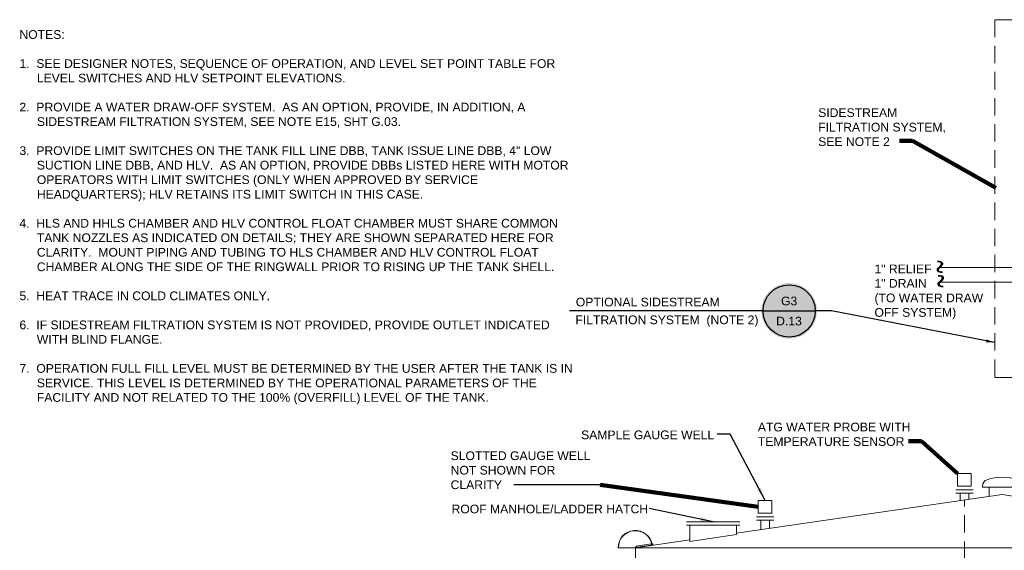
# Model space of a CAD drawing. Header units: inches. Extents: x 1104.5 to 1134, y 188.2 to 206.9.
# Tile 2 of 4: x 1105 to 1119.1, y 199.2 to 206.9. Entities that reach past the tile are written whole.
import ezdxf
from ezdxf.enums import TextEntityAlignment as Align

# ---------------------------------------------------------------- set-up
doc = ezdxf.new("R2010")
doc.units = ezdxf.units.IN
doc.header["$MEASUREMENT"] = 0
doc.linetypes.add('( Dashed )', pattern=[9, 6, -3])
doc.linetypes.add('HIDDEN', pattern=[0.375, 0.25, -0.125])
for name, color, linetype, lineweight in [('G-ANNO-MASK', 1, 'Continuous', 0), ('G-ANNO-NOTE', 4, 'Continuous', 30), ('G-ANNO-TEXT', 2, 'Continuous', 30), ('G-GRID-COOR', 2, 'Continuous', 13), ('G-GRID-IDEN', 3, 'Continuous', 13), ('M-DETL LGHT', 3, 'Continuous', 0), ('M-DETL-LGHT', 3, 'Continuous', 0), ('M-DETL-MEDM', 5, 'Continuous', 0)]:
    doc.layers.add(name, color=color, linetype=linetype, lineweight=lineweight)
doc.styles.add('AEC_AC_40Text-LeftTop_FullScale', font='arial.ttf', dxfattribs={"height": 0.125})
doc.styles.add('Arial', font='arial.ttf')
doc.styles.add('ROMANS', font='romans.shx', dxfattribs={"width": 0.8, "height": 1.5})
doc.dimstyles.new('AEC_AC_40_Notes_FullScale', dxfattribs={"dimtxt": 0.125, "dimasz": 0.1875, "dimexe": 0.0625, "dimexo": 0.0625, "dimgap": 0.0625, "dimtad": 1, "dimjust": 1, "dimdec": 3, "dimzin": 15, "dimdsep": 46, "dimlunit": 5, "dimtxsty": 'AEC_AC_40Text-LeftTop_FullScale', "dimcen": 0.09, "dimclrd": 256, "dimclre": 256, "dimazin": 2, "dimtfac": 0.7, "dimtdec": 3, "dimtmove": 1, "dimatfit": 1, "dimfxl": 1, "dimfrac": 1, "dimtolj": 1, "dimtzin": 15, "dimlwd": 30, "dimlwe": 30, "dimarcsym": 0})
doc.dimstyles.new('ARIAL', dxfattribs={"dimtxt": 0.125, "dimasz": 0.125, "dimexe": 0.0625, "dimexo": 0.0625, "dimgap": 0.0625, "dimtad": 1, "dimtoh": 1, "dimdec": 4, "dimzin": 3, "dimdsep": 46, "dimlunit": 4, "dimtxsty": 'Arial', "dimcen": 0.0625, "dimclrd": 30, "dimclre": 30, "dimclrt": 256, "dimadec": 0, "dimazin": 0, "dimtfac": 1, "dimtdec": 4, "dimtmove": 2, "dimatfit": 3, "dimfxl": 1, "dimtolj": 1, "dimtzin": 0, "dimlwd": -1, "dimlwe": -1, "dimarcsym": 1})

# ---------------------------------------------------------------- blocks, each defined once
blk = doc.blocks.new('*U96')
at = {"true_color": 0xffffff}
h = blk.add_hatch(color=7, dxfattribs=at)
h.dxf.hatch_style = 1
edge = h.paths.add_edge_path()
edge.add_arc((0, 0), 0.4, 0, 360)
blk.add_line((-0.375, 0), (0.375, 0))
blk.add_circle((0, 0), 0.375)
at = {"layer": 'G-ANNO-NOTE'}
blk.add_line((-0.375, 0), (-3.154, 0), dxfattribs=at)
at = {"style": 'Arial'}
blk.add_attdef('LEFTTITLE', text='', height=0.125, dxfattribs=at).set_placement((-3.056, 0.063), align=Align.BOTTOM_LEFT)
for tag, p in [('DETAIL_001', (-0.106, 0.08)), ('2REFSHEET_001', (-0.232, -0.209))]:
    blk.add_attdef(tag, p, '', height=0.125, dxfattribs=at)
blk.add_attdef('LEFTTITLE2', text='', height=0.125, dxfattribs=at).set_placement((-3.056, -0.062), align=Align.TOP_LEFT)
at = {"layer": 'G-ANNO-NOTE'}
blk.add_leader([(2.953, -0.454), (0.61, 0), (0.375, 0)], dimstyle='ARIAL', override={"dimscale": 1, "dimgap": 0.0625, "dimtad": 0, "dimclrd": 4}, dxfattribs=at)

msp = doc.modelspace()

# ---------------------------------------------------------------- linework, layer by layer
at = {"layer": 'G-ANNO-NOTE'}
msp.add_line((1113.29, 200.178), (1112.05, 200.178), dxfattribs=at)
at = {"layer": 'G-GRID-COOR', "linetype": 'HIDDEN'}
msp.add_lwpolyline([(1118.521, 190.866), (1118.521, 199.959)], dxfattribs=at)
at = {"layer": 'G-GRID-IDEN', "linetype": 'HIDDEN'}
msp.add_lwpolyline([(1118.957, 201.716), (1129.714, 201.716), (1129.714, 206.853), (1118.957, 206.853)], close=True, dxfattribs=at)
at = {"layer": 'M-DETL LGHT'}
for p, q in [((1113.795, 199.275), (1113.549, 199.275)), ((1114.049, 199.315), (1113.794, 199.278)), ((1113.794, 199.278), (1113.795, 199.275)), ((1113.795, 199.275), (1114.05, 199.312)), ((1113.805, 199.299), (1114.023, 199.331)), ((1113.806, 199.292), (1113.805, 199.299)), ((1113.808, 199.28), (1113.807, 199.287)), ((1113.81, 199.292), (1113.809, 199.3)), ((1113.812, 199.281), (1113.811, 199.287)), ((1114.02, 199.33), (1114.021, 199.323)), ((1114.021, 199.319), (1114.022, 199.311)), ((1114.023, 199.331), (1114.024, 199.324)), ((1114.025, 199.319), (1114.026, 199.312)), ((1114.035, 199.328), (1114.046, 199.33)), ((1114.038, 199.314), (1114.035, 199.328)), ((1114.04, 199.325), (1114.04, 199.32)), ((1114.044, 199.325), (1114.044, 199.321)), ((1114.046, 199.33), (1114.048, 199.315)), ((1114.046, 199.327), (1114.047, 199.327)), ((1114.047, 199.327), (1114.049, 199.318)), ((1114.048, 199.318), (1114.049, 199.318)), ((1114.05, 199.312), (1114.049, 199.315))]:
    msp.add_line(p, q, dxfattribs=at)
msp.add_circle((1114.042, 199.323), 0.0033, dxfattribs=at)
for radius, end in [(0.245, 180.8859), (0.242, 180.8999)]:
    msp.add_arc((1113.794, 199.278), radius, 8.2375, end, dxfattribs=at)
for points in [[(1118.42, 200.157), (1118.618, 200.157), (1118.618, 200.339), (1118.42, 200.339)], [(1115.559, 199.77), (1115.757, 199.77), (1115.757, 199.952), (1115.559, 199.952)]]:
    msp.add_3dface(points, dxfattribs=at)
at = {"layer": 'M-DETL-LGHT'}
for p, q in [((1118.646, 200.106), (1118.396, 200.106)), ((1118.781, 200.143), (1118.781, 200.162)), ((1119.344, 200.143), (1118.781, 200.143)), ((1118.875, 200.01), (1118.875, 200.143)), ((1115.249, 199.485), (1119.063, 200.037)), ((1118.646, 200.059), (1118.396, 200.059)), ((1118.458, 199.95), (1118.458, 200.059)), ((1118.583, 199.968), (1118.583, 200.059)), ((1124.331, 199.275), (1119.063, 200.037)), ((1115.785, 199.719), (1115.535, 199.719)), ((1115.785, 199.672), (1115.535, 199.672)), ((1115.597, 199.536), (1115.597, 199.672)), ((1115.722, 199.554), (1115.722, 199.672)), ((1115.295, 199.644), (1114.529, 199.644)), ((1115.295, 199.597), (1114.529, 199.597)), ((1114.576, 199.366), (1114.576, 199.597)), ((1115.249, 199.463), (1115.249, 199.597)), ((1113.795, 199.275), (1114.576, 199.388)), ((1114.576, 199.366), (1115.249, 199.463)), ((1113.795, 191.125), (1113.795, 199.275)), ((1124.331, 199.275), (1113.795, 199.275))]:
    msp.add_line(p, q, dxfattribs=at)
at = {"layer": 'M-DETL-LGHT', "flags": 128}
msp.add_lwpolyline([(1120.932, 203.294), (1118.167, 203.294)], dxfattribs=at)
at = {"layer": 'M-DETL-LGHT'}
for centre, radius, start, end in [((1118.875, 200.162), 0.0938, 108.2391, 180), ((1119.063, 199.593), 0.693, 71.7609, 108.2391)]:
    msp.add_arc(centre, radius, start, end, dxfattribs=at)
at = {"layer": 'M-DETL-MEDM', "flags": 128}
msp.add_lwpolyline([(1123.947, 203.087), (1118.174, 203.087)], dxfattribs=at)

# ---------------------------------------------------------------- block references
at = {"layer": 'G-ANNO-NOTE'}
ref = msp.add_blockref('*U96', (1116.004, 202.673), dxfattribs=at)
ref.add_attrib('DETAIL_001', 'G3', (1115.887, 202.753), dxfattribs={"layer": '0', "height": 0.125, "style": 'Arial'})
ref.add_attrib('2REFSHEET_001', 'D.13', (1115.817, 202.465), dxfattribs={"layer": '0', "height": 0.125, "style": 'Arial'})
ref.add_attrib('LEFTTITLE_001', 'OPTIONAL SIDESTREAM', (1112.94, 202.738), dxfattribs={"layer": '0', "height": 0.125, "style": 'Arial'})
ref.add_attrib('LEFTTITLE2_001', 'FILTRATION SYSTEM  (NOTE 2)', (1112.934, 202.483), dxfattribs={"layer": '0', "height": 0.125, "style": 'Arial'})

# ---------------------------------------------------------------- texts
at = {"layer": 'G-ANNO-MASK', "char_height": 0.25, "width": 4.85579, "attachment_point": 1, "rotation": 90, "style": 'ROMANS'}
for insert in [(1118.026, 203.203), (1118.037, 202.999)]:
    msp.add_mtext('\\H1x;\\W0.8;~', dxfattribs=dict(at, insert=insert))
at = {"layer": 'G-ANNO-NOTE', "linetype": '( Dashed )', "insert": (1116.421, 205.038), "char_height": 0.125, "width": 1.90434, "attachment_point": 7, "style": 'AEC_AC_40Text-LeftTop_FullScale'}
msp.add_mtext('SIDESTREAM FILTRATION SYSTEM, SEE NOTE 2', dxfattribs=at)
at = {"layer": 'G-ANNO-NOTE', "lineweight": 13, "insert": (1117.229, 203.339), "char_height": 0.125, "attachment_point": 1, "style": 'AEC_AC_40Text-LeftTop_FullScale'}
msp.add_mtext('1" RELIEF\\P1" DRAIN\\P(TO WATER DRAW\\POFF SYSTEM)', dxfattribs=at)
at = {"layer": 'G-ANNO-NOTE', "char_height": 0.125, "attachment_point": 7, "style": 'AEC_AC_40Text-LeftTop_FullScale'}
for s, insert in [('ATG WATER PROBE WITH\\PTEMPERATURE SENSOR', (1115.554, 200.734)), ('SAMPLE GAUGE WELL', (1113.016, 200.83))]:
    msp.add_mtext(s, dxfattribs=dict(at, insert=insert))
for s, insert, width in [('SLOTTED GAUGE WELL NOT SHOWN FOR CLARITY', (1111.142, 200.114), 2.07753), ('ROOF MANHOLE/LADDER HATCH', (1111.155, 199.766), 2.83213)]:
    msp.add_mtext(s, dxfattribs=dict(at, insert=insert, width=width))
at = {"layer": 'G-ANNO-TEXT', "insert": (1104.95, 206.703), "char_height": 0.125, "width": 8.0312, "attachment_point": 1, "style": 'AEC_AC_40Text-LeftTop_FullScale'}
msp.add_mtext('\\pi-0.25,l0.25;NOTES:\\P\\P1.  SEE DESIGNER NOTES, SEQUENCE OF OPERATION, AND LEVEL SET POINT TABLE FOR LEVEL SWITCHES AND HLV SETPOINT ELEVATIONS.\\P\\P2.  PROVIDE A WATER DRAW-OFF SYSTEM.  AS AN OPTION, PROVIDE, IN ADDITION, A SIDESTREAM FILTRATION SYSTEM, SEE NOTE E15, SHT G.03. \\P\\P3.  PROVIDE LIMIT SWITCHES ON THE TANK FILL LINE DBB, TANK ISSUE LINE DBB, 4" LOW SUCTION LINE DBB, AND HLV.  AS AN OPTION, PROVIDE DBBs LISTED HERE WITH MOTOR OPERATORS WITH LIMIT SWITCHES (ONLY WHEN APPROVED BY SERVICE HEADQUARTERS); HLV RETAINS ITS LIMIT SWITCH IN THIS CASE.\\P\\P4.  HLS AND HHLS CHAMBER AND HLV CONTROL FLOAT CHAMBER MUST SHARE COMMON TANK NOZZLES AS INDICATED ON DETAILS; THEY ARE SHOWN SEPARATED HERE FOR CLARITY.  MOUNT PIPING AND TUBING TO HLS CHAMBER AND HLV CONTROL FLOAT CHAMBER ALONG THE SIDE OF THE RINGWALL PRIOR TO RISING UP THE TANK SHELL.\\P\\P5.  HEAT TRACE IN COLD CLIMATES ONLY.\\P\\P6.  IF SIDESTREAM FILTRATION SYSTEM IS NOT PROVIDED, PROVIDE OUTLET INDICATED WITH BLIND FLANGE.\\P\\P7.  OPERATION FULL FILL LEVEL MUST BE DETERMINED BY THE USER AFTER THE TANK IS IN SERVICE. THIS LEVEL IS DETERMINED BY THE OPERATIONAL PARAMETERS OF THE FACILITY AND NOT RELATED TO THE 100% (OVERFILL) LEVEL OF THE TANK.', dxfattribs=at)

# ---------------------------------------------------------------- leaders
at = {"layer": 'G-ANNO-NOTE', "linetype": '( Dashed )', "lineweight": 30, "annotation_type": 0, "has_hookline": 1, "hookline_direction": 1, "text_width": 1.804}
msp.add_leader([(1118.972, 204.441), (1117.776, 205.112), (1117.588, 205.112)], dimstyle='AEC_AC_40_Notes_FullScale', override={"dimtad": 0, "dimclrd": 0, "dimlwd": 65534}, dxfattribs=at)
at = {"layer": 'G-ANNO-NOTE', "lineweight": 30, "annotation_type": 0, "has_hookline": 1, "hookline_direction": 1}
for points, override, text_width in [([(1115.658, 199.952), (1115.155, 200.902), (1114.968, 200.902)], {"dimtad": 0, "dimclrd": 0, "dimlwd": 25}, 1.898), ([(1118.42, 200.339), (1117.906, 200.805), (1117.719, 200.805)], {"dimtad": 0, "dimclrd": 0, "dimlwd": 65534}, 2.178), ([(1114.912, 199.644), (1113.994, 199.838)], {"dimtad": 0, "dimclrd": 0, "dimlwd": 25}, 2.796)]:
    msp.add_leader(points, dimstyle='AEC_AC_40_Notes_FullScale', override=override, dxfattribs=dict(at, text_width=text_width))
at = {"layer": 'G-ANNO-NOTE', "lineweight": 25, "annotation_type": 0, "has_hookline": 1, "hookline_direction": 1, "text_width": 1.995}
msp.add_leader([(1115.559, 199.861), (1113.29, 200.178)], dimstyle='AEC_AC_40_Notes_FullScale', override={"dimtad": 0, "dimclrd": 0, "dimlwd": 65534}, dxfattribs=at)

doc.saveas('drawing.dxf')
